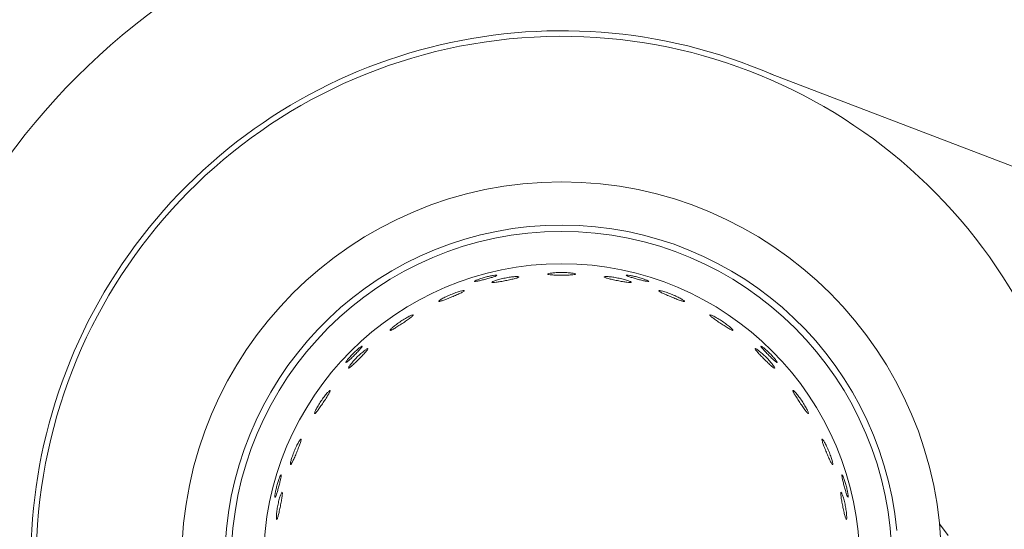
# Model space of a CAD drawing. Header units: millimetres. Extents: x -84458 to 77911, y -55868 to -29230.
# Tile 32 of 103: x 67413.3 to 67422.21, y -32778.62 to -32774.02. Entities that reach past the tile are written whole.
import ezdxf

# ---------------------------------------------------------------- set-up
doc = ezdxf.new("R2010")
doc.units = ezdxf.units.MM
doc.layers.add('BLACHA_TŁOCZONA', color=7, linetype='Continuous')
doc.layers.add('INSTALACJA_PALNIKÓW', color=7, linetype='Continuous')

msp = doc.modelspace()

# ---------------------------------------------------------------- linework, layer by layer
at = {"layer": 'BLACHA_TŁOCZONA', "color": 0, "lineweight": 0}
msp.add_line((67420.0915, -32774.5036), (67426.0038, -32776.7594), dxfattribs=at)
for radius, start, end in [(6.2, 92.85864, 177.15439), (4.8, 66.57026, 293.42974)]:
    msp.add_arc((67418.203, -32778.9155), radius, start, end, dxfattribs=at)
at = {"layer": 'INSTALACJA_PALNIKÓW', "color": 0, "lineweight": 0}
msp.add_line((67421.6206, -32778.57), (67421.6994, -32778.6744), dxfattribs=at)
at = {"layer": 'INSTALACJA_PALNIKÓW', "color": 0, "lineweight": 0, "extrusion": (0, 0, -1)}
for radius in [3.435, 2.9873, 2.695]:
    msp.add_circle((-67418.203, -32778.9155), radius, dxfattribs=at)
at = {"layer": 'INSTALACJA_PALNIKÓW', "color": 0, "lineweight": 0}
msp.add_arc((67418.203, -32778.9155), 4.75, 11.44817, 348.55183, dxfattribs=at)
at = {"layer": 'INSTALACJA_PALNIKÓW', "color": 0, "lineweight": 0, "extrusion": (0, 0, -1)}
msp.add_arc((-67418.203, -32778.9155), 3.045, 185.3512, 174.6488, dxfattribs=at)
at = {"layer": 'INSTALACJA_PALNIKÓW', "color": 0, "lineweight": 0}
for points, knots in [([(67417.6176, -32776.3252), (67417.6173, -32776.3241), (67417.6145, -32776.3235), (67417.6035, -32776.3236), (67417.5954, -32776.3245), (67417.5768, -32776.3272), (67417.5652, -32776.3293), (67417.5398, -32776.3347), (67417.5261, -32776.338), (67417.5005, -32776.3449), (67417.487, -32776.3489), (67417.4623, -32776.3569), (67417.4511, -32776.3609), (67417.4337, -32776.3678), (67417.4262, -32776.3712), (67417.4167, -32776.3765), (67417.4145, -32776.3784), (67417.4148, -32776.3795)], [3.164678, 3.164678, 3.164678, 3.164678, 3.558948, 3.558948, 3.956975, 3.956975, 4.354003, 4.354003, 4.751031, 4.751031, 5.148058, 5.148058, 5.545086, 5.545086, 5.943114, 5.943114, 6.337574, 6.337574, 6.337574, 6.337574]), ([(67417.4148, -32776.3796), (67417.4151, -32776.3807), (67417.418, -32776.381), (67417.4289, -32776.3801), (67417.4369, -32776.3787), (67417.4552, -32776.3749), (67417.4667, -32776.3723), (67417.4918, -32776.3661), (67417.5054, -32776.3626), (67417.5308, -32776.3558), (67417.5443, -32776.3521), (67417.5691, -32776.3449), (67417.5803, -32776.3414), (67417.5981, -32776.3355), (67417.6057, -32776.3327), (67417.6156, -32776.3281), (67417.6179, -32776.3263), (67417.6176, -32776.3252), (67417.6176, -32776.3252), (67417.6176, -32776.3252)], [0, 0, 0, 0, 0.395708, 0.395708, 0.791416, 0.791416, 1.185938, 1.185938, 1.58046, 1.58046, 1.974982, 1.974982, 2.369504, 2.369504, 2.765212, 2.765212, 3.16092, 3.16092, 3.164678, 3.164678, 3.164678, 3.164678]), ([(67417.8181, -32776.3397), (67417.8178, -32776.3382), (67417.8146, -32776.3371), (67417.8017, -32776.3361), (67417.792, -32776.3363), (67417.7696, -32776.3378), (67417.7557, -32776.3392), (67417.7251, -32776.3435), (67417.7083, -32776.3463), (67417.6769, -32776.3526), (67417.6603, -32776.3564), (67417.6304, -32776.3641), (67417.617, -32776.3681), (67417.5957, -32776.3753), (67417.5867, -32776.3789), (67417.5752, -32776.3847), (67417.5726, -32776.387), (67417.5729, -32776.3884)], [3.976672, 3.976672, 3.976672, 3.976672, 4.479295, 4.479295, 4.987937, 4.987937, 5.469033, 5.469033, 5.950129, 5.950129, 6.431225, 6.431225, 6.912321, 6.912321, 7.420963, 7.420963, 7.923426, 7.923426, 7.923426, 7.923426]), ([(67417.5729, -32776.3885), (67417.5733, -32776.39), (67417.5768, -32776.3908), (67417.5903, -32776.3906), (67417.6004, -32776.3896), (67417.6229, -32776.3865), (67417.6362, -32776.3844), (67417.6658, -32776.3791), (67417.682, -32776.3761), (67417.7126, -32776.37), (67417.7287, -32776.3666), (67417.758, -32776.3601), (67417.7712, -32776.357), (67417.7931, -32776.3512), (67417.8028, -32776.3483), (67417.8154, -32776.3433), (67417.8183, -32776.3412), (67417.8181, -32776.3397), (67417.8181, -32776.3397), (67417.8181, -32776.3397)], [0, 0, 0, 0, 0.524947, 0.524947, 1.049895, 1.049895, 1.51761, 1.51761, 1.985326, 1.985326, 2.453042, 2.453042, 2.920758, 2.920758, 3.445705, 3.445705, 3.970652, 3.970652, 3.976672, 3.976672, 3.976672, 3.976672]), ([(67418.328, -32776.3141), (67418.328, -32776.3126), (67418.3251, -32776.3109), (67418.3126, -32776.3074), (67418.303, -32776.3056), (67418.2808, -32776.3028), (67418.2669, -32776.3014), (67418.236, -32776.2997), (67418.219, -32776.2992), (67418.187, -32776.2992), (67418.17, -32776.2997), (67418.1391, -32776.3014), (67418.1252, -32776.3028), (67418.103, -32776.3056), (67418.0934, -32776.3074), (67418.0809, -32776.3109), (67418.078, -32776.3126), (67418.078, -32776.3141)], [3.976672, 3.976672, 3.976672, 3.976672, 4.479295, 4.479295, 4.987937, 4.987937, 5.469033, 5.469033, 5.950129, 5.950129, 6.431225, 6.431225, 6.912321, 6.912321, 7.420963, 7.420963, 7.923426, 7.923426, 7.923426, 7.923426]), ([(67418.078, -32776.3141), (67418.0781, -32776.3156), (67418.0813, -32776.3171), (67418.0947, -32776.3196), (67418.1048, -32776.3205), (67418.1274, -32776.3219), (67418.1409, -32776.3224), (67418.1709, -32776.3231), (67418.1874, -32776.3232), (67418.2186, -32776.3232), (67418.2351, -32776.3231), (67418.2651, -32776.3224), (67418.2786, -32776.3219), (67418.3013, -32776.3205), (67418.3113, -32776.3196), (67418.3247, -32776.3171), (67418.3279, -32776.3156), (67418.328, -32776.3141), (67418.328, -32776.3141), (67418.328, -32776.3141)], [0, 0, 0, 0, 0.524947, 0.524947, 1.049895, 1.049895, 1.51761, 1.51761, 1.985326, 1.985326, 2.453042, 2.453042, 2.920758, 2.920758, 3.445705, 3.445705, 3.970652, 3.970652, 3.976672, 3.976672, 3.976672, 3.976672]), ([(67418.5879, -32776.3397), (67418.5877, -32776.3412), (67418.5906, -32776.3433), (67418.6032, -32776.3483), (67418.6129, -32776.3512), (67418.6348, -32776.357), (67418.648, -32776.3601), (67418.6773, -32776.3666), (67418.6934, -32776.37), (67418.724, -32776.3761), (67418.7402, -32776.3791), (67418.7698, -32776.3844), (67418.7832, -32776.3865), (67418.8056, -32776.3896), (67418.8157, -32776.3906), (67418.8293, -32776.3908), (67418.8327, -32776.39), (67418.8331, -32776.3885), (67418.8331, -32776.3885), (67418.8331, -32776.3884)], [0, 0, 0, 0, 0.524947, 0.524947, 1.049895, 1.049895, 1.51761, 1.51761, 1.985326, 1.985326, 2.453042, 2.453042, 2.920758, 2.920758, 3.445705, 3.445705, 3.970652, 3.970652, 3.976672, 3.976672, 3.976672, 3.976672]), ([(67418.8331, -32776.3884), (67418.8334, -32776.387), (67418.8309, -32776.3847), (67418.8194, -32776.3789), (67418.8103, -32776.3753), (67418.789, -32776.3681), (67418.7756, -32776.3641), (67418.7457, -32776.3564), (67418.7292, -32776.3526), (67418.6977, -32776.3463), (67418.681, -32776.3435), (67418.6503, -32776.3392), (67418.6365, -32776.3378), (67418.6141, -32776.3363), (67418.6043, -32776.3361), (67418.5914, -32776.3371), (67418.5882, -32776.3382), (67418.5879, -32776.3397)], [3.976672, 3.976672, 3.976672, 3.976672, 4.479295, 4.479295, 4.987937, 4.987937, 5.469033, 5.469033, 5.950129, 5.950129, 6.431225, 6.431225, 6.912321, 6.912321, 7.420963, 7.420963, 7.923426, 7.923426, 7.923426, 7.923426]), ([(67418.7884, -32776.3252), (67418.7881, -32776.3263), (67418.7904, -32776.3281), (67418.8003, -32776.3327), (67418.8079, -32776.3355), (67418.8257, -32776.3414), (67418.8369, -32776.3449), (67418.8617, -32776.3521), (67418.8753, -32776.3558), (67418.9007, -32776.3626), (67418.9142, -32776.3661), (67418.9393, -32776.3723), (67418.9508, -32776.3749), (67418.9691, -32776.3787), (67418.9771, -32776.3801), (67418.988, -32776.381), (67418.9909, -32776.3807), (67418.9912, -32776.3795), (67418.9912, -32776.3795), (67418.9912, -32776.3795)], [0, 0, 0, 0, 0.395708, 0.395708, 0.791416, 0.791416, 1.185938, 1.185938, 1.58046, 1.58046, 1.974982, 1.974982, 2.369504, 2.369504, 2.765212, 2.765212, 3.16092, 3.16092, 3.164678, 3.164678, 3.164678, 3.164678]), ([(67418.9912, -32776.3795), (67418.9915, -32776.3784), (67418.9893, -32776.3765), (67418.9798, -32776.3712), (67418.9723, -32776.3678), (67418.9549, -32776.3609), (67418.9437, -32776.3569), (67418.919, -32776.3489), (67418.9055, -32776.3449), (67418.8799, -32776.338), (67418.8662, -32776.3347), (67418.8408, -32776.3293), (67418.8292, -32776.3272), (67418.8106, -32776.3245), (67418.8025, -32776.3236), (67418.7915, -32776.3235), (67418.7887, -32776.3241), (67418.7884, -32776.3252)], [3.164678, 3.164678, 3.164678, 3.164678, 3.558948, 3.558948, 3.956975, 3.956975, 4.354003, 4.354003, 4.751031, 4.751031, 5.148058, 5.148058, 5.545086, 5.545086, 5.943114, 5.943114, 6.337574, 6.337574, 6.337574, 6.337574]), ([(67417.323, -32776.4643), (67417.3224, -32776.4629), (67417.3191, -32776.4624), (67417.3062, -32776.464), (67417.2967, -32776.466), (67417.275, -32776.4719), (67417.2617, -32776.476), (67417.2325, -32776.4861), (67417.2166, -32776.4922), (67417.187, -32776.5045), (67417.1715, -32776.5114), (67417.1436, -32776.5249), (67417.1313, -32776.5314), (67417.1118, -32776.5426), (67417.1036, -32776.5479), (67417.0935, -32776.5559), (67417.0914, -32776.5586), (67417.092, -32776.5599)], [3.976672, 3.976672, 3.976672, 3.976672, 4.479295, 4.479295, 4.987937, 4.987937, 5.469033, 5.469033, 5.950129, 5.950129, 6.431225, 6.431225, 6.912321, 6.912321, 7.420963, 7.420963, 7.923426, 7.923426, 7.923426, 7.923426]), ([(67417.092, -32776.56), (67417.0927, -32776.5613), (67417.0963, -32776.5615), (67417.1095, -32776.5586), (67417.1192, -32776.5557), (67417.1406, -32776.5483), (67417.1533, -32776.5436), (67417.1813, -32776.5327), (67417.1966, -32776.5265), (67417.2254, -32776.5146), (67417.2406, -32776.5081), (67417.268, -32776.496), (67417.2804, -32776.4904), (67417.3007, -32776.4805), (67417.3097, -32776.4757), (67417.3211, -32776.4683), (67417.3235, -32776.4657), (67417.323, -32776.4643), (67417.323, -32776.4643), (67417.323, -32776.4643)], [0, 0, 0, 0, 0.524947, 0.524947, 1.049895, 1.049895, 1.51761, 1.51761, 1.985326, 1.985326, 2.453042, 2.453042, 2.920758, 2.920758, 3.445705, 3.445705, 3.970652, 3.970652, 3.976672, 3.976672, 3.976672, 3.976672]), ([(67419.083, -32776.4643), (67419.0825, -32776.4657), (67419.085, -32776.4683), (67419.0964, -32776.4757), (67419.1053, -32776.4805), (67419.1257, -32776.4904), (67419.138, -32776.496), (67419.1655, -32776.5081), (67419.1806, -32776.5146), (67419.2094, -32776.5265), (67419.2247, -32776.5327), (67419.2527, -32776.5436), (67419.2654, -32776.5483), (67419.2868, -32776.5557), (67419.2965, -32776.5586), (67419.3098, -32776.5615), (67419.3133, -32776.5613), (67419.314, -32776.56), (67419.314, -32776.5599), (67419.314, -32776.5599)], [0, 0, 0, 0, 0.524947, 0.524947, 1.049895, 1.049895, 1.51761, 1.51761, 1.985326, 1.985326, 2.453042, 2.453042, 2.920758, 2.920758, 3.445705, 3.445705, 3.970652, 3.970652, 3.976672, 3.976672, 3.976672, 3.976672]), ([(67419.314, -32776.5599), (67419.3146, -32776.5586), (67419.3125, -32776.5559), (67419.3024, -32776.5479), (67419.2942, -32776.5426), (67419.2747, -32776.5314), (67419.2624, -32776.5249), (67419.2345, -32776.5114), (67419.219, -32776.5045), (67419.1894, -32776.4922), (67419.1735, -32776.4861), (67419.1443, -32776.476), (67419.131, -32776.4719), (67419.1093, -32776.466), (67419.0998, -32776.464), (67419.087, -32776.4624), (67419.0836, -32776.4629), (67419.083, -32776.4642)], [3.976672, 3.976672, 3.976672, 3.976672, 4.479295, 4.479295, 4.987937, 4.987937, 5.469033, 5.469033, 5.950129, 5.950129, 6.431225, 6.431225, 6.912321, 6.912321, 7.420963, 7.420963, 7.923426, 7.923426, 7.923426, 7.923426]), ([(67416.8617, -32776.683), (67416.8609, -32776.6818), (67416.8575, -32776.682), (67416.8452, -32776.686), (67416.8362, -32776.6899), (67416.8161, -32776.6999), (67416.8038, -32776.7065), (67416.7772, -32776.7222), (67416.7628, -32776.7312), (67416.7361, -32776.749), (67416.7223, -32776.7588), (67416.6976, -32776.7775), (67416.6868, -32776.7863), (67416.6699, -32776.801), (67416.6629, -32776.8078), (67416.6545, -32776.8177), (67416.653, -32776.8207), (67416.6538, -32776.8219)], [3.976672, 3.976672, 3.976672, 3.976672, 4.479295, 4.479295, 4.987937, 4.987937, 5.469033, 5.469033, 5.950129, 5.950129, 6.431225, 6.431225, 6.912321, 6.912321, 7.420963, 7.420963, 7.923426, 7.923426, 7.923426, 7.923426]), ([(67416.6538, -32776.822), (67416.6547, -32776.8232), (67416.6583, -32776.8226), (67416.6707, -32776.8172), (67416.6797, -32776.8125), (67416.6992, -32776.801), (67416.7108, -32776.7939), (67416.7361, -32776.7778), (67416.7499, -32776.7688), (67416.7758, -32776.7514), (67416.7894, -32776.7422), (67416.814, -32776.7249), (67416.825, -32776.717), (67416.843, -32776.7033), (67416.8509, -32776.6969), (67416.8606, -32776.6874), (67416.8625, -32776.6844), (67416.8617, -32776.6831), (67416.8617, -32776.6831), (67416.8617, -32776.683)], [0, 0, 0, 0, 0.524947, 0.524947, 1.049895, 1.049895, 1.51761, 1.51761, 1.985326, 1.985326, 2.453042, 2.453042, 2.920758, 2.920758, 3.445705, 3.445705, 3.970652, 3.970652, 3.976672, 3.976672, 3.976672, 3.976672]), ([(67419.5443, -32776.6831), (67419.5435, -32776.6844), (67419.5454, -32776.6874), (67419.5552, -32776.6969), (67419.563, -32776.7033), (67419.581, -32776.717), (67419.592, -32776.7249), (67419.6166, -32776.7422), (67419.6302, -32776.7514), (67419.6562, -32776.7688), (67419.6699, -32776.7778), (67419.6953, -32776.7939), (67419.7068, -32776.801), (67419.7264, -32776.8125), (67419.7353, -32776.8172), (67419.7477, -32776.8226), (67419.7513, -32776.8232), (67419.7522, -32776.822), (67419.7522, -32776.8219), (67419.7522, -32776.8219)], [0, 0, 0, 0, 0.524947, 0.524947, 1.049895, 1.049895, 1.51761, 1.51761, 1.985326, 1.985326, 2.453042, 2.453042, 2.920758, 2.920758, 3.445705, 3.445705, 3.970652, 3.970652, 3.976672, 3.976672, 3.976672, 3.976672]), ([(67419.7522, -32776.8219), (67419.753, -32776.8207), (67419.7515, -32776.8177), (67419.7431, -32776.8078), (67419.7361, -32776.801), (67419.7192, -32776.7863), (67419.7084, -32776.7775), (67419.6837, -32776.7588), (67419.6699, -32776.749), (67419.6432, -32776.7312), (67419.6288, -32776.7222), (67419.6022, -32776.7065), (67419.5899, -32776.6999), (67419.5698, -32776.6899), (67419.5608, -32776.686), (67419.5486, -32776.682), (67419.5452, -32776.6818), (67419.5444, -32776.683)], [3.976672, 3.976672, 3.976672, 3.976672, 4.479295, 4.479295, 4.987937, 4.987937, 5.469033, 5.469033, 5.950129, 5.950129, 6.431225, 6.431225, 6.912321, 6.912321, 7.420963, 7.420963, 7.923426, 7.923426, 7.923426, 7.923426]), ([(67416.4009, -32776.9649), (67416.4001, -32776.9641), (67416.3973, -32776.965), (67416.3879, -32776.9706), (67416.3813, -32776.9754), (67416.3666, -32776.9871), (67416.3575, -32776.9947), (67416.3383, -32777.0121), (67416.3281, -32777.0218), (67416.3093, -32777.0405), (67416.2996, -32777.0508), (67416.2822, -32777.07), (67416.2746, -32777.0791), (67416.2629, -32777.0938), (67416.2581, -32777.1004), (67416.2525, -32777.1098), (67416.2516, -32777.1126), (67416.2524, -32777.1134)], [3.164678, 3.164678, 3.164678, 3.164678, 3.558948, 3.558948, 3.956975, 3.956975, 4.354003, 4.354003, 4.751031, 4.751031, 5.148058, 5.148058, 5.545086, 5.545086, 5.943114, 5.943114, 6.337574, 6.337574, 6.337574, 6.337574]), ([(67416.2524, -32777.1134), (67416.2533, -32777.1142), (67416.256, -32777.1131), (67416.2649, -32777.1068), (67416.2712, -32777.1016), (67416.2851, -32777.0892), (67416.2938, -32777.0812), (67416.3124, -32777.0633), (67416.3224, -32777.0535), (67416.341, -32777.0349), (67416.3508, -32777.0249), (67416.3687, -32777.0062), (67416.3767, -32776.9976), (67416.3891, -32776.9836), (67416.3943, -32776.9774), (67416.4006, -32776.9684), (67416.4017, -32776.9658), (67416.4009, -32776.9649), (67416.4009, -32776.9649), (67416.4009, -32776.9649)], [0, 0, 0, 0, 0.395708, 0.395708, 0.791416, 0.791416, 1.185938, 1.185938, 1.58046, 1.58046, 1.974982, 1.974982, 2.369504, 2.369504, 2.765212, 2.765212, 3.16092, 3.16092, 3.164678, 3.164678, 3.164678, 3.164678]), ([(67416.4519, -32776.9876), (67416.4509, -32776.9866), (67416.4476, -32776.9874), (67416.4363, -32776.9938), (67416.4283, -32776.9993), (67416.4105, -32777.013), (67416.3998, -32777.0219), (67416.3767, -32777.0425), (67416.3643, -32777.0541), (67416.3417, -32777.0768), (67416.33, -32777.0892), (67416.3094, -32777.1122), (67416.3005, -32777.123), (67416.2868, -32777.1408), (67416.2813, -32777.1488), (67416.275, -32777.1601), (67416.2741, -32777.1634), (67416.2751, -32777.1644)], [3.976672, 3.976672, 3.976672, 3.976672, 4.479295, 4.479295, 4.987937, 4.987937, 5.469033, 5.469033, 5.950129, 5.950129, 6.431225, 6.431225, 6.912321, 6.912321, 7.420963, 7.420963, 7.923426, 7.923426, 7.923426, 7.923426]), ([(67416.2752, -32777.1644), (67416.2763, -32777.1655), (67416.2797, -32777.1642), (67416.2908, -32777.1565), (67416.2986, -32777.1501), (67416.3156, -32777.135), (67416.3255, -32777.1258), (67416.3472, -32777.1051), (67416.359, -32777.0935), (67416.381, -32777.0715), (67416.3926, -32777.0597), (67416.4133, -32777.038), (67416.4226, -32777.0281), (67416.4376, -32777.0111), (67416.444, -32777.0033), (67416.4517, -32776.9921), (67416.453, -32776.9888), (67416.4519, -32776.9876), (67416.4519, -32776.9876), (67416.4519, -32776.9876)], [0, 0, 0, 0, 0.524947, 0.524947, 1.049895, 1.049895, 1.51761, 1.51761, 1.985326, 1.985326, 2.453042, 2.453042, 2.920758, 2.920758, 3.445705, 3.445705, 3.970652, 3.970652, 3.976672, 3.976672, 3.976672, 3.976672]), ([(67419.9541, -32776.9877), (67419.953, -32776.9888), (67419.9543, -32776.9921), (67419.962, -32777.0033), (67419.9684, -32777.0111), (67419.9835, -32777.0281), (67419.9927, -32777.038), (67420.0134, -32777.0597), (67420.025, -32777.0715), (67420.047, -32777.0935), (67420.0588, -32777.1051), (67420.0805, -32777.1258), (67420.0904, -32777.135), (67420.1074, -32777.1501), (67420.1152, -32777.1565), (67420.1264, -32777.1642), (67420.1297, -32777.1655), (67420.1309, -32777.1644), (67420.1309, -32777.1644), (67420.1309, -32777.1644)], [0, 0, 0, 0, 0.524947, 0.524947, 1.049895, 1.049895, 1.51761, 1.51761, 1.985326, 1.985326, 2.453042, 2.453042, 2.920758, 2.920758, 3.445705, 3.445705, 3.970652, 3.970652, 3.976672, 3.976672, 3.976672, 3.976672]), ([(67420.1309, -32777.1644), (67420.1319, -32777.1634), (67420.1311, -32777.1601), (67420.1247, -32777.1488), (67420.1192, -32777.1408), (67420.1055, -32777.123), (67420.0966, -32777.1122), (67420.076, -32777.0892), (67420.0644, -32777.0768), (67420.0417, -32777.0541), (67420.0293, -32777.0425), (67420.0062, -32777.0219), (67419.9955, -32777.013), (67419.9777, -32776.9993), (67419.9697, -32776.9938), (67419.9584, -32776.9874), (67419.9551, -32776.9866), (67419.9541, -32776.9876)], [3.976672, 3.976672, 3.976672, 3.976672, 4.479295, 4.479295, 4.987937, 4.987937, 5.469033, 5.469033, 5.950129, 5.950129, 6.431225, 6.431225, 6.912321, 6.912321, 7.420963, 7.420963, 7.923426, 7.923426, 7.923426, 7.923426]), ([(67420.0051, -32776.9649), (67420.0043, -32776.9658), (67420.0054, -32776.9684), (67420.0117, -32776.9774), (67420.0169, -32776.9836), (67420.0293, -32776.9976), (67420.0373, -32777.0062), (67420.0552, -32777.0249), (67420.065, -32777.0349), (67420.0836, -32777.0535), (67420.0936, -32777.0633), (67420.1123, -32777.0812), (67420.1209, -32777.0892), (67420.1349, -32777.1016), (67420.1411, -32777.1068), (67420.1501, -32777.1131), (67420.1527, -32777.1142), (67420.1536, -32777.1134), (67420.1536, -32777.1134), (67420.1536, -32777.1134)], [0, 0, 0, 0, 0.395708, 0.395708, 0.791416, 0.791416, 1.185938, 1.185938, 1.58046, 1.58046, 1.974982, 1.974982, 2.369504, 2.369504, 2.765212, 2.765212, 3.16092, 3.16092, 3.164678, 3.164678, 3.164678, 3.164678]), ([(67420.1536, -32777.1134), (67420.1544, -32777.1126), (67420.1535, -32777.1098), (67420.1479, -32777.1004), (67420.1431, -32777.0938), (67420.1314, -32777.0791), (67420.1238, -32777.07), (67420.1064, -32777.0508), (67420.0967, -32777.0405), (67420.078, -32777.0218), (67420.0677, -32777.0121), (67420.0485, -32776.9947), (67420.0394, -32776.9871), (67420.0247, -32776.9754), (67420.0181, -32776.9706), (67420.0087, -32776.965), (67420.0059, -32776.9641), (67420.0051, -32776.9649)], [3.164678, 3.164678, 3.164678, 3.164678, 3.558948, 3.558948, 3.956975, 3.956975, 4.354003, 4.354003, 4.751031, 4.751031, 5.148058, 5.148058, 5.545086, 5.545086, 5.943114, 5.943114, 6.337574, 6.337574, 6.337574, 6.337574]), ([(67416.1095, -32777.3663), (67416.1082, -32777.3655), (67416.1052, -32777.3669), (67416.0954, -32777.3754), (67416.0886, -32777.3824), (67416.0738, -32777.3993), (67416.065, -32777.4101), (67416.0464, -32777.4348), (67416.0365, -32777.4486), (67416.0187, -32777.4753), (67416.0097, -32777.4897), (67415.994, -32777.5163), (67415.9874, -32777.5286), (67415.9774, -32777.5487), (67415.9736, -32777.5577), (67415.9695, -32777.5699), (67415.9693, -32777.5733), (67415.9706, -32777.5741)], [3.976672, 3.976672, 3.976672, 3.976672, 4.479295, 4.479295, 4.987937, 4.987937, 5.469033, 5.469033, 5.950129, 5.950129, 6.431225, 6.431225, 6.912321, 6.912321, 7.420963, 7.420963, 7.923426, 7.923426, 7.923426, 7.923426]), ([(67420.4355, -32777.5741), (67420.4367, -32777.5733), (67420.4365, -32777.5699), (67420.4325, -32777.5577), (67420.4286, -32777.5487), (67420.4186, -32777.5286), (67420.412, -32777.5163), (67420.3963, -32777.4897), (67420.3873, -32777.4753), (67420.3695, -32777.4486), (67420.3597, -32777.4348), (67420.341, -32777.4101), (67420.3322, -32777.3993), (67420.3175, -32777.3824), (67420.3106, -32777.3754), (67420.3008, -32777.367), (67420.2978, -32777.3655), (67420.2966, -32777.3663)], [3.976672, 3.976672, 3.976672, 3.976672, 4.479295, 4.479295, 4.987937, 4.987937, 5.469033, 5.469033, 5.950129, 5.950129, 6.431225, 6.431225, 6.912321, 6.912321, 7.420963, 7.420963, 7.923426, 7.923426, 7.923426, 7.923426]), ([(67415.9706, -32777.5742), (67415.9719, -32777.575), (67415.975, -32777.5731), (67415.9844, -32777.5633), (67415.9908, -32777.5555), (67416.0045, -32777.5375), (67416.0125, -32777.5265), (67416.0297, -32777.5019), (67416.039, -32777.4883), (67416.0563, -32777.4623), (67416.0653, -32777.4486), (67416.0814, -32777.4232), (67416.0885, -32777.4117), (67416.1, -32777.3921), (67416.1048, -32777.3832), (67416.1101, -32777.3708), (67416.1107, -32777.3672), (67416.1095, -32777.3663), (67416.1095, -32777.3663), (67416.1095, -32777.3663)], [0, 0, 0, 0, 0.524947, 0.524947, 1.049895, 1.049895, 1.51761, 1.51761, 1.985326, 1.985326, 2.453042, 2.453042, 2.920758, 2.920758, 3.445705, 3.445705, 3.970652, 3.970652, 3.976672, 3.976672, 3.976672, 3.976672]), ([(67420.2965, -32777.3663), (67420.2953, -32777.3672), (67420.2959, -32777.3708), (67420.3013, -32777.3832), (67420.306, -32777.3921), (67420.3175, -32777.4117), (67420.3246, -32777.4232), (67420.3407, -32777.4486), (67420.3497, -32777.4623), (67420.3671, -32777.4883), (67420.3763, -32777.5019), (67420.3936, -32777.5265), (67420.4015, -32777.5375), (67420.4152, -32777.5555), (67420.4216, -32777.5633), (67420.4311, -32777.5731), (67420.4341, -32777.575), (67420.4354, -32777.5742), (67420.4354, -32777.5742), (67420.4355, -32777.5741)], [0, 0, 0, 0, 0.524947, 0.524947, 1.049895, 1.049895, 1.51761, 1.51761, 1.985326, 1.985326, 2.453042, 2.453042, 2.920758, 2.920758, 3.445705, 3.445705, 3.970652, 3.970652, 3.976672, 3.976672, 3.976672, 3.976672]), ([(67415.8474, -32777.8045), (67415.8461, -32777.8039), (67415.8434, -32777.806), (67415.8354, -32777.8161), (67415.8301, -32777.8243), (67415.8189, -32777.8438), (67415.8124, -32777.8561), (67415.7989, -32777.884), (67415.792, -32777.8995), (67415.7797, -32777.9291), (67415.7737, -32777.9449), (67415.7635, -32777.9742), (67415.7594, -32777.9875), (67415.7535, -32778.0092), (67415.7515, -32778.0187), (67415.75, -32778.0315), (67415.7504, -32778.0349), (67415.7518, -32778.0355)], [3.976672, 3.976672, 3.976672, 3.976672, 4.479295, 4.479295, 4.987937, 4.987937, 5.469033, 5.469033, 5.950129, 5.950129, 6.431225, 6.431225, 6.912321, 6.912321, 7.420963, 7.420963, 7.923426, 7.923426, 7.923426, 7.923426]), ([(67415.7518, -32778.0355), (67415.7533, -32778.036), (67415.7559, -32778.0335), (67415.7632, -32778.0221), (67415.768, -32778.0132), (67415.7779, -32777.9928), (67415.7836, -32777.9805), (67415.7957, -32777.953), (67415.8021, -32777.9379), (67415.814, -32777.9091), (67415.8202, -32777.8938), (67415.8311, -32777.8658), (67415.8358, -32777.8531), (67415.8432, -32777.8317), (67415.8461, -32777.822), (67415.849, -32777.8087), (67415.8489, -32777.8052), (67415.8475, -32777.8045), (67415.8475, -32777.8045), (67415.8474, -32777.8045)], [0, 0, 0, 0, 0.524947, 0.524947, 1.049895, 1.049895, 1.51761, 1.51761, 1.985326, 1.985326, 2.453042, 2.453042, 2.920758, 2.920758, 3.445705, 3.445705, 3.970652, 3.970652, 3.976672, 3.976672, 3.976672, 3.976672]), ([(67420.5585, -32777.8045), (67420.5571, -32777.8052), (67420.557, -32777.8087), (67420.5599, -32777.822), (67420.5628, -32777.8317), (67420.5702, -32777.8531), (67420.5749, -32777.8658), (67420.5858, -32777.8938), (67420.592, -32777.9091), (67420.6039, -32777.9379), (67420.6104, -32777.953), (67420.6225, -32777.9805), (67420.6281, -32777.9928), (67420.638, -32778.0132), (67420.6428, -32778.0221), (67420.6502, -32778.0335), (67420.6528, -32778.036), (67420.6542, -32778.0355), (67420.6542, -32778.0355), (67420.6542, -32778.0355)], [0, 0, 0, 0, 0.524947, 0.524947, 1.049895, 1.049895, 1.51761, 1.51761, 1.985326, 1.985326, 2.453042, 2.453042, 2.920758, 2.920758, 3.445705, 3.445705, 3.970652, 3.970652, 3.976672, 3.976672, 3.976672, 3.976672]), ([(67420.6542, -32778.0355), (67420.6556, -32778.0349), (67420.6561, -32778.0315), (67420.6545, -32778.0187), (67420.6525, -32778.0092), (67420.6466, -32777.9875), (67420.6425, -32777.9742), (67420.6324, -32777.9449), (67420.6263, -32777.9291), (67420.614, -32777.8995), (67420.6071, -32777.884), (67420.5936, -32777.8561), (67420.5871, -32777.8438), (67420.5759, -32777.8243), (67420.5706, -32777.8161), (67420.5626, -32777.806), (67420.5599, -32777.8039), (67420.5586, -32777.8045)], [3.976672, 3.976672, 3.976672, 3.976672, 4.479295, 4.479295, 4.987937, 4.987937, 5.469033, 5.469033, 5.950129, 5.950129, 6.431225, 6.431225, 6.912321, 6.912321, 7.420963, 7.420963, 7.923426, 7.923426, 7.923426, 7.923426]), ([(67415.667, -32778.1273), (67415.6659, -32778.127), (67415.664, -32778.1291), (67415.6587, -32778.1387), (67415.6553, -32778.1462), (67415.6484, -32778.1636), (67415.6444, -32778.1748), (67415.6364, -32778.1995), (67415.6324, -32778.213), (67415.6256, -32778.2386), (67415.6222, -32778.2523), (67415.6168, -32778.2777), (67415.6147, -32778.2893), (67415.612, -32778.3079), (67415.6112, -32778.316), (67415.611, -32778.327), (67415.6116, -32778.3298), (67415.6127, -32778.3301)], [3.164678, 3.164678, 3.164678, 3.164678, 3.558948, 3.558948, 3.956975, 3.956975, 4.354003, 4.354003, 4.751031, 4.751031, 5.148058, 5.148058, 5.545086, 5.545086, 5.943114, 5.943114, 6.337574, 6.337574, 6.337574, 6.337574]), ([(67415.6127, -32778.3301), (67415.6139, -32778.3304), (67415.6156, -32778.3281), (67415.6202, -32778.3182), (67415.623, -32778.3106), (67415.6289, -32778.2928), (67415.6324, -32778.2816), (67415.6396, -32778.2568), (67415.6433, -32778.2432), (67415.6501, -32778.2178), (67415.6537, -32778.2043), (67415.6598, -32778.1792), (67415.6625, -32778.1677), (67415.6662, -32778.1494), (67415.6676, -32778.1414), (67415.6686, -32778.1305), (67415.6682, -32778.1276), (67415.6671, -32778.1273), (67415.6671, -32778.1273), (67415.667, -32778.1273)], [0, 0, 0, 0, 0.395708, 0.395708, 0.791416, 0.791416, 1.185938, 1.185938, 1.58046, 1.58046, 1.974982, 1.974982, 2.369504, 2.369504, 2.765212, 2.765212, 3.16092, 3.16092, 3.164678, 3.164678, 3.164678, 3.164678]), ([(67420.7389, -32778.1273), (67420.7378, -32778.1276), (67420.7375, -32778.1305), (67420.7384, -32778.1414), (67420.7398, -32778.1494), (67420.7436, -32778.1677), (67420.7462, -32778.1792), (67420.7524, -32778.2043), (67420.7559, -32778.2178), (67420.7627, -32778.2432), (67420.7664, -32778.2568), (67420.7736, -32778.2816), (67420.7771, -32778.2928), (67420.783, -32778.3106), (67420.7858, -32778.3182), (67420.7904, -32778.3281), (67420.7922, -32778.3304), (67420.7933, -32778.3301), (67420.7933, -32778.3301), (67420.7933, -32778.3301)], [0, 0, 0, 0, 0.395708, 0.395708, 0.791416, 0.791416, 1.185938, 1.185938, 1.58046, 1.58046, 1.974982, 1.974982, 2.369504, 2.369504, 2.765212, 2.765212, 3.16092, 3.16092, 3.164678, 3.164678, 3.164678, 3.164678]), ([(67420.7933, -32778.3301), (67420.7944, -32778.3298), (67420.795, -32778.327), (67420.7949, -32778.316), (67420.794, -32778.3079), (67420.7913, -32778.2893), (67420.7892, -32778.2777), (67420.7838, -32778.2523), (67420.7805, -32778.2386), (67420.7736, -32778.213), (67420.7696, -32778.1995), (67420.7616, -32778.1748), (67420.7576, -32778.1636), (67420.7507, -32778.1462), (67420.7473, -32778.1387), (67420.742, -32778.1291), (67420.7401, -32778.127), (67420.739, -32778.1273)], [3.164678, 3.164678, 3.164678, 3.164678, 3.558948, 3.558948, 3.956975, 3.956975, 4.354003, 4.354003, 4.751031, 4.751031, 5.148058, 5.148058, 5.545086, 5.545086, 5.943114, 5.943114, 6.337574, 6.337574, 6.337574, 6.337574]), ([(67415.676, -32778.2854), (67415.6745, -32778.2851), (67415.6723, -32778.2876), (67415.6664, -32778.2991), (67415.6628, -32778.3082), (67415.6557, -32778.3295), (67415.6517, -32778.3429), (67415.6439, -32778.3728), (67415.6401, -32778.3893), (67415.6339, -32778.4208), (67415.631, -32778.4375), (67415.6267, -32778.4682), (67415.6253, -32778.482), (67415.6238, -32778.5044), (67415.6236, -32778.5142), (67415.6246, -32778.5271), (67415.6258, -32778.5303), (67415.6272, -32778.5306)], [3.976672, 3.976672, 3.976672, 3.976672, 4.479295, 4.479295, 4.987937, 4.987937, 5.469033, 5.469033, 5.950129, 5.950129, 6.431225, 6.431225, 6.912321, 6.912321, 7.420963, 7.420963, 7.923426, 7.923426, 7.923426, 7.923426]), ([(67415.6272, -32778.5306), (67415.6287, -32778.5308), (67415.6308, -32778.5279), (67415.6358, -32778.5153), (67415.6388, -32778.5056), (67415.6445, -32778.4837), (67415.6477, -32778.4705), (67415.6542, -32778.4412), (67415.6575, -32778.4251), (67415.6636, -32778.3945), (67415.6667, -32778.3783), (67415.6719, -32778.3487), (67415.674, -32778.3353), (67415.6771, -32778.3129), (67415.6781, -32778.3028), (67415.6783, -32778.2892), (67415.6775, -32778.2858), (67415.676, -32778.2854), (67415.676, -32778.2854), (67415.676, -32778.2854)], [0, 0, 0, 0, 0.524947, 0.524947, 1.049895, 1.049895, 1.51761, 1.51761, 1.985326, 1.985326, 2.453042, 2.453042, 2.920758, 2.920758, 3.445705, 3.445705, 3.970652, 3.970652, 3.976672, 3.976672, 3.976672, 3.976672]), ([(67420.73, -32778.2854), (67420.7285, -32778.2858), (67420.7277, -32778.2892), (67420.7279, -32778.3028), (67420.7289, -32778.3129), (67420.732, -32778.3353), (67420.7341, -32778.3487), (67420.7394, -32778.3783), (67420.7424, -32778.3945), (67420.7485, -32778.4251), (67420.7519, -32778.4412), (67420.7584, -32778.4705), (67420.7615, -32778.4837), (67420.7673, -32778.5056), (67420.7702, -32778.5153), (67420.7752, -32778.5279), (67420.7773, -32778.5308), (67420.7788, -32778.5306), (67420.7788, -32778.5306), (67420.7788, -32778.5306)], [0, 0, 0, 0, 0.524947, 0.524947, 1.049895, 1.049895, 1.51761, 1.51761, 1.985326, 1.985326, 2.453042, 2.453042, 2.920758, 2.920758, 3.445705, 3.445705, 3.970652, 3.970652, 3.976672, 3.976672, 3.976672, 3.976672]), ([(67420.7788, -32778.5306), (67420.7803, -32778.5303), (67420.7814, -32778.5271), (67420.7824, -32778.5142), (67420.7822, -32778.5044), (67420.7807, -32778.482), (67420.7793, -32778.4682), (67420.775, -32778.4375), (67420.7722, -32778.4208), (67420.7659, -32778.3893), (67420.7621, -32778.3728), (67420.7544, -32778.3429), (67420.7504, -32778.3295), (67420.7432, -32778.3082), (67420.7396, -32778.2991), (67420.7338, -32778.2876), (67420.7315, -32778.2851), (67420.7301, -32778.2854)], [3.976672, 3.976672, 3.976672, 3.976672, 4.479295, 4.479295, 4.987937, 4.987937, 5.469033, 5.469033, 5.950129, 5.950129, 6.431225, 6.431225, 6.912321, 6.912321, 7.420963, 7.420963, 7.923426, 7.923426, 7.923426, 7.923426])]:
    msp.add_open_spline(points, degree=3, knots=knots, dxfattribs=at)
for points in [[(67417.4148, -32776.3795), (67417.4148, -32776.3795), (67417.4148, -32776.3795), (67417.4148, -32776.3796)], [(67418.078, -32776.3141), (67418.078, -32776.3141), (67418.078, -32776.3141), (67418.078, -32776.3141)], [(67418.5879, -32776.3397), (67418.5879, -32776.3397), (67418.5879, -32776.3397), (67418.5879, -32776.3397)], [(67418.7884, -32776.3252), (67418.7884, -32776.3252), (67418.7884, -32776.3252), (67418.7884, -32776.3252)], [(67417.5729, -32776.3884), (67417.5729, -32776.3885), (67417.5729, -32776.3885), (67417.5729, -32776.3885)], [(67419.083, -32776.4642), (67419.083, -32776.4643), (67419.083, -32776.4643), (67419.083, -32776.4643)], [(67417.092, -32776.5599), (67417.092, -32776.5599), (67417.092, -32776.56), (67417.092, -32776.56)], [(67419.5444, -32776.683), (67419.5443, -32776.6831), (67419.5443, -32776.6831), (67419.5443, -32776.6831)], [(67416.6538, -32776.8219), (67416.6538, -32776.8219), (67416.6538, -32776.822), (67416.6538, -32776.822)], [(67419.9541, -32776.9876), (67419.9541, -32776.9876), (67419.9541, -32776.9876), (67419.9541, -32776.9877)], [(67420.0051, -32776.9649), (67420.0051, -32776.9649), (67420.0051, -32776.9649), (67420.0051, -32776.9649)], [(67416.2524, -32777.1134), (67416.2524, -32777.1134), (67416.2524, -32777.1134), (67416.2524, -32777.1134)], [(67416.2751, -32777.1644), (67416.2752, -32777.1644), (67416.2752, -32777.1644), (67416.2752, -32777.1644)], [(67420.2966, -32777.3663), (67420.2966, -32777.3663), (67420.2965, -32777.3663), (67420.2965, -32777.3663)], [(67415.9706, -32777.5741), (67415.9706, -32777.5742), (67415.9706, -32777.5742), (67415.9706, -32777.5742)], [(67420.5586, -32777.8045), (67420.5586, -32777.8045), (67420.5585, -32777.8045), (67420.5585, -32777.8045)], [(67415.7518, -32778.0355), (67415.7518, -32778.0355), (67415.7518, -32778.0355), (67415.7518, -32778.0355)], [(67420.739, -32778.1273), (67420.739, -32778.1273), (67420.7389, -32778.1273), (67420.7389, -32778.1273)], [(67415.6127, -32778.3301), (67415.6127, -32778.3301), (67415.6127, -32778.3301), (67415.6127, -32778.3301)], [(67420.7301, -32778.2854), (67420.73, -32778.2854), (67420.73, -32778.2854), (67420.73, -32778.2854)], [(67415.6272, -32778.5306), (67415.6272, -32778.5306), (67415.6272, -32778.5306), (67415.6272, -32778.5306)]]:
    msp.add_open_spline(points, degree=3, dxfattribs=at)

doc.saveas('drawing.dxf')
